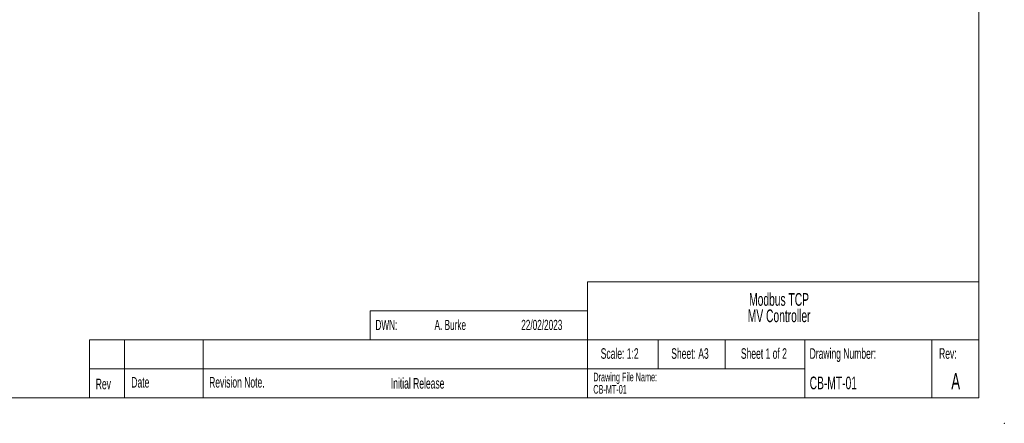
# Model space of a CAD drawing. Header units: millimetres. Extents: x 0 to 420, y 0 to 297.
# Tile 7 of 19: x 148 to 420, y 0 to 111. Entities that reach past the tile are written whole.
import ezdxf

# ---------------------------------------------------------------- set-up
doc = ezdxf.new("R2010")
doc.units = ezdxf.units.MM
doc.header["$PDSIZE"] = -1
doc.styles.add('SLDTEXTSTYLE0', font='TXT', dxfattribs={"width": 0.605})

# ---------------------------------------------------------------- blocks, each defined once
blk = doc.blocks.new('SW_NOTE_0')
at = {"color": 0, "linetype": 'Continuous', "lineweight": 0, "char_height": 3.5, "attachment_point": 2, "style": 'SLDTEXTSTYLE0'}
for s, insert in [('Modbus TCP', (11.38, 4.51)), ('MV Controller', (11.4, 0))]:
    blk.add_mtext(s, dxfattribs=dict(at, insert=insert))
blk = doc.blocks.new('SW_NOTE_0_1')
at = {"color": 0, "linetype": 'Continuous', "lineweight": 0, "char_height": 2.4, "attachment_point": 1, "style": 'SLDTEXTSTYLE0'}
for s, insert in [('Drawing File Name:', (0, 3.09)), ('CB-MT-01', (0, -0.31))]:
    blk.add_mtext(s, dxfattribs=dict(at, insert=insert))

msp = doc.modelspace()

# ---------------------------------------------------------------- linework, layer by layer
at = {"color": 7, "linetype": 'Continuous', "lineweight": 18}
for p, q in [((413, 290), (413, 7)), ((305, 39), (413, 39)), ((305, 39), (305, 7)), ((245, 31), (245, 23)), ((245, 31), (305, 31)), ((167.56, 23), (167.56, 7)), ((167.56, 23), (245, 23)), ((177.28, 23), (177.28, 7)), ((198.93, 23), (198.93, 7)), ((245, 23), (413, 23)), ((324.5, 23), (324.5, 15)), ((343, 23), (343, 15)), ((365, 15), (365, 23)), ((400, 15), (400, 23)), ((167.56, 15), (245, 15)), ((245, 15), (365, 15)), ((365, 15), (365, 7)), ((400, 15), (400, 7)), ((7, 7), (413, 7))]:
    msp.add_line(p, q, dxfattribs=at)
at = {"color": 7, "linetype": 'Continuous', "lineweight": 0}
msp.add_point((420, 0), dxfattribs=at)

# ---------------------------------------------------------------- block references
for name, p in [('SW_NOTE_0', (346.48, 31.38)), ('SW_NOTE_0_1', (306.61, 10.88))]:
    msp.add_blockref(name, p, dxfattribs=at)

# ---------------------------------------------------------------- texts
at = {"color": 7, "linetype": 'Continuous', "lineweight": 0, "style": 'SLDTEXTSTYLE0'}
for s, insert, char_height, attachment_point in [('DWN:', (246.5, 28.52), 2.8, 1), ('A. Burke', (262.8, 28.52), 2.8, 1), ('22/02/2023', (286.72, 28.52), 2.8, 1), ('Scale: 1:2', (313.88, 20.69), 2.91, 2), ('Sheet: A3', (333.28, 20.69), 2.91, 2), ('Sheet 1 of 2', (353.67, 20.69), 2.9104, 2), ('Drawing Number:', (366.29, 20.69), 2.9104, 1), ('Rev:', (404.43, 20.69), 2.91, 2), ('A', (406.59, 13.87), 4.5, 2), ('Rev', (169.33, 12.29), 2.91, 1), ('Date', (179.14, 12.76), 2.91, 1), ('Revision Note.', (200.61, 12.76), 2.9104, 1), ('Initial Release', (250.74, 12.47), 2.9104, 1), ('CB-MT-01', (366.29, 12.87), 3.5, 1)]:
    msp.add_mtext(s, dxfattribs=dict(at, insert=insert, char_height=char_height, attachment_point=attachment_point))

doc.saveas('drawing.dxf')
